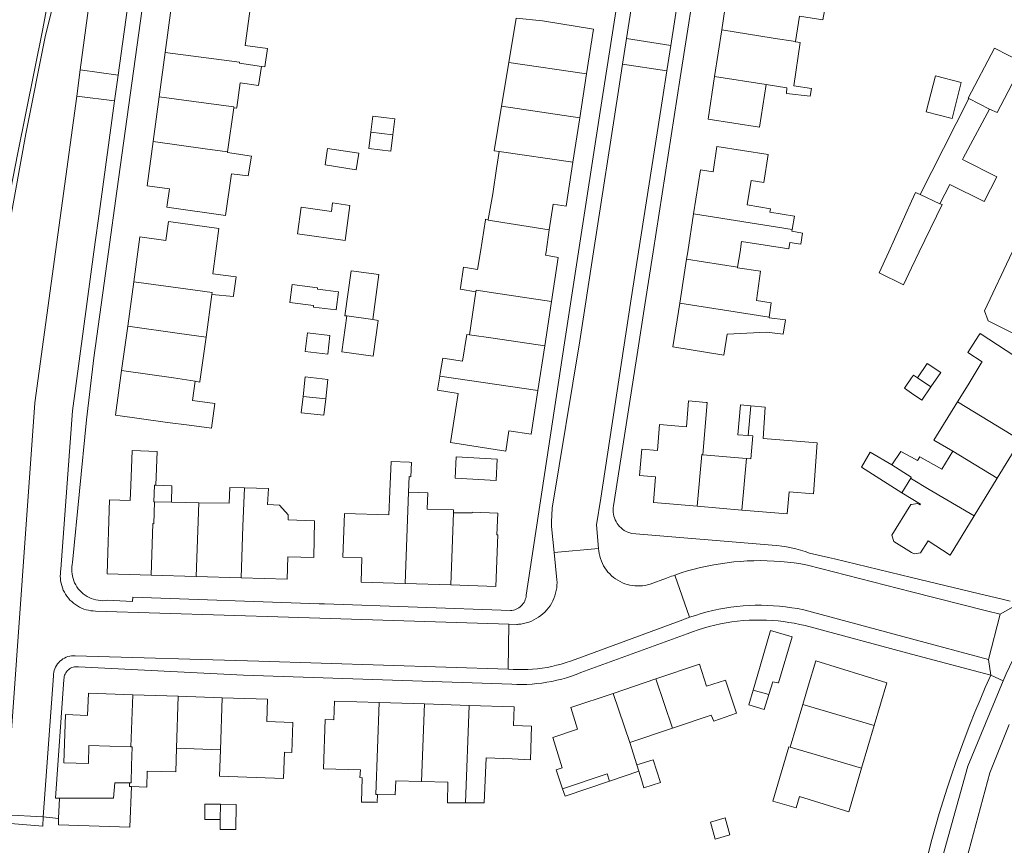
# Model space of a CAD drawing. Header units: metres. Extents: x 89888 to 94270, y 464165 to 468904.
# Tile 212 of 256: x 91880 to 92012, y 466920 to 467031. Entities that reach past the tile are written whole.
import ezdxf

# ---------------------------------------------------------------- set-up
doc = ezdxf.new("R2010")
doc.units = ezdxf.units.M
for name, color, linetype, lineweight in [('B_BEBOUWINGSGRENS_0', 251, 'CONTINUOUS', 13), ('B_OVERBOUWLIJN_LIJN_0', 251, 'CONTINUOUS', 13), ('B_TUSSENMUUR_0', 251, 'CONTINUOUS', 13), ('V_WEGGRENS_0', 251, 'CONTINUOUS', 13), ('W_WATERGRENS_0', 251, 'CONTINUOUS', 13)]:
    doc.layers.add(name, color=color, linetype=linetype, lineweight=lineweight)

# ---------------------------------------------------------------- blocks, each defined once
blk = doc.blocks.new('OGT_BLOK3_ACAD_1_FMEBLOCK34')
at = {"layer": 'W_WATERGRENS_0'}
for points in [[(0.45, 55.2), (-2.31, 39.52), (-5.96, 21.92), (-6.68, 17.78)], [(-6.68, -55.2), (-6.49, -53.84), (-6.06, -47.28), (-5.53, -41.67), (-5.39, -38.63), (-4.66, -29.44), (-4.14, -19.17), (-3.77, -13.07), (-3.5, -7.07), (-3.42, -5.25), (-2.92, -3.5), (-2.97, -3.07), (-3.16, -2.74), (-3.16, -2.54), (-2.8, -1.48), (-2.89, -0.85), (-2.64, 4.32), (-2.55, 6.47), (-2.51, 6.87), (-2.34, 7.06), (-2.1, 7.46), (-1.93, 7.65), (-1.96, 7.95), (-2.14, 8.42), (-2.2, 8.75), (-2.12, 9.25), (-1.44, 13.21), (-1, 15.66), (-0.64, 17.67), (1.49, 28.68), (4.88, 45.57), (6.68, 55.2)]]:
    blk.add_lwpolyline(points, dxfattribs=at)

msp = doc.modelspace()

# ---------------------------------------------------------------- linework, layer by layer
at = {"layer": 'B_BEBOUWINGSGRENS_0'}
for p, q in [((91975.43, 467035.63), (91974.53, 467029.75)), ((91974.53, 467029.75), (91973.57, 467023.5)), ((91899.89, 467026.74), (91899.09, 467020.79)), ((91945.97, 467025.38), (91945, 467019.5)), ((91955.51, 467017.97), (91956.42, 467023.86)), ((91899.09, 467020.79), (91898.28, 467014.79)), ((91908.24, 467013.41), (91909.1, 467019.28)), ((91954.58, 467012.03), (91955.51, 467017.97)), ((91924.01, 467001.5), (91924.66, 467006.22)), ((91969.82, 466998.99), (91968.9, 466993.09)), ((91976.65, 466997.84), (91976.66, 466997.92)), ((91927.72, 466990.9), (91928.56, 466996.93)), ((91895.67, 466995.98), (91894.86, 466990)), ((91905.38, 466988.55), (91906.17, 466994.27)), ((91922.84, 466992.19), (91923.15, 466994.61)), ((91941.57, 466994.61), (91940.71, 466988.87)), ((91950.79, 466987.38), (91951.71, 466993.34)), ((91894.86, 466990), (91894.05, 466984.06)), ((91949.87, 466981.41), (91950.79, 466987.38)), ((91921.43, 466980.26), (91921.72, 466982.89)), ((91980.36, 466979.18), (91978.45, 466979.34)), ((92011.49, 466969.62), (92014.62, 466974.73)), ((91977.84, 466972.28), (91971.99, 466972.78)), ((91938.92, 466972.49), (91938.77, 466969.63)), ((92008.4, 466964.57), (92011.49, 466969.62)), ((91913.75, 466968.27), (91910.51, 466968.35)), ((91935.12, 466967.68), (91932.52, 466967.76)), ((91904.4, 466966.35), (91900.76, 466966.42)), ((91971.26, 466965.87), (91977.24, 466965.35)), ((91898, 466956.65), (91904.03, 466956.47)), ((91904.03, 466956.47), (91910.06, 466956.29)), ((91932.06, 466955.52), (91938.19, 466955.32)), ((91981.08, 466949.2), (91979.29, 466943.06)), ((91965.7, 466942.71), (91959.99, 466940.78)), ((91979.29, 466943.06), (91978.76, 466941.23)), ((91986.15, 466941.73), (91985.42, 466939.28)), ((91895.54, 466940.6), (91901.64, 466940.4)), ((91901.64, 466940.4), (91907.54, 466940.2)), ((91934.66, 466939.36), (91928.6, 466939.55)), ((91940.66, 466939.17), (91934.66, 466939.36)), ((91985.42, 466939.28), (91983.7, 466933.58)), ((91962.22, 466934.19), (91967.93, 466936.12)), ((91993.3, 466930.77), (91994.98, 466936.49)), ((91907.29, 466933.21), (91901.39, 466933.41)), ((91963.15, 466931.2), (91962.22, 466934.19)), ((91963.43, 466930.33), (91963.82, 466929.07)), ((91885.6, 466924), (91885.73, 466926.72)), ((91905.19, 466923.88), (91907.28, 466923.86))]:
    msp.add_line(p, q, dxfattribs=at)
for points in [[(91912.81, 467024.86), (91913.26, 467024.8), (91913.6, 467027.25), (91910.62, 467027.67), (91911.47, 467033.9), (91903.04, 467035.02), (91902.68, 467032.44), (91900.7, 467032.71), (91899.89, 467026.74)], [(91984.43, 467028.21), (91984.95, 467031.6), (91988.11, 467031.12), (91988.54, 467033.5), (91985.43, 467033.93), (91985.45, 467034.07)], [(91950.52, 467030.96), (91946.96, 467031.34), (91945.97, 467025.38)], [(91956.42, 467023.86), (91957.36, 467029.86), (91950.52, 467030.96)], [(91980.5, 467022.44), (91983.27, 467022), (91983.21, 467021.2), (91986.42, 467020.86), (91986.59, 467021.89), (91984.22, 467022.24), (91985.06, 467028.07), (91984.42, 467028.14), (91984.43, 467028.21)], [(92010.44, 467019.1), (92011.46, 467018.67), (92014.97, 467025.32), (92011.1, 467027.28), (92007.61, 467020.6), (92007.68, 467020.57)], [(91909.1, 467019.28), (91909.47, 467019.24), (91909.49, 467019.35), (91909.93, 467022.64), (91912.42, 467022.3), (91912.81, 467024.86)], [(91973.57, 467023.5), (91972.7, 467017.78), (91979.62, 467016.69), (91980.5, 467022.44)], [(92003.2, 467023.57), (92001.97, 467018.77), (92005.44, 467017.89), (92006.67, 467022.68), (92003.2, 467023.57)], [(92007.68, 467020.57), (92004.27, 467013.84), (92001.15, 467007.69)], [(91945, 467019.5), (91944.01, 467013.54), (91944.69, 467013.43)], [(92003.81, 467006.44), (92005.15, 467009.01), (92009.72, 467006.73), (92011.45, 467010.04), (92006.83, 467012.36), (92006.92, 467012.53), (92010.44, 467019.1)], [(91930.44, 467015.66), (91930.7, 467017.84), (91927.75, 467018.2), (91927.48, 467016.02)], [(91927.48, 467016.02), (91927.22, 467013.84), (91930.17, 467013.48), (91930.44, 467015.66)], [(91898.28, 467014.79), (91897.48, 467008.85), (91900.46, 467008.44), (91900.12, 467005.96), (91907.99, 467004.88), (91908.77, 467010.47), (91911.03, 467010.16), (91911.47, 467012.83), (91908.23, 467013.33), (91908.24, 467013.41)], [(91921.68, 467013.85), (91921.34, 467011.66), (91925.52, 467011), (91925.86, 467013.2), (91921.68, 467013.85)], [(91980.77, 467013.06), (91973.9, 467014.13), (91973.37, 467010.71), (91971.69, 467010.98), (91970.77, 467005.07)], [(91944.69, 467013.43), (91944.35, 467011.16), (91943.82, 467007.77), (91943.22, 467004.34)], [(91983.98, 467003), (91984.29, 467004.77), (91980.99, 467005.31), (91981.08, 467005.77), (91977.97, 467006.28), (91978.48, 467009.56), (91980.19, 467009.27), (91980.77, 467013.06)], [(91951.41, 467002.94), (91951.93, 467006.38), (91953.66, 467006.11), (91954.58, 467012.03)], [(92001.15, 467007.69), (92000.53, 467007.95), (92000, 467006.78), (91996.94, 467000), (91995.66, 466997.16), (91998.9, 466995.58), (92000, 466997.85), (92001.04, 467000), (92004.09, 467006.33), (92003.81, 467006.44)], [(91924.66, 467006.22), (91922.33, 467006.54), (91922.18, 467005.41), (91918.12, 467005.97), (91917.63, 467002.38), (91924.01, 467001.5)], [(91943.22, 467004.34), (91942.87, 467004.37), (91942.85, 467004.27), (91942.16, 467000)], [(91970.77, 467005.07), (91969.98, 467000), (91969.82, 466998.99)], [(91909.43, 466996.63), (91906.26, 466997.04), (91907.09, 467003.13), (91900.34, 467004.04), (91899.99, 467001.53), (91896.49, 467002.01), (91895.67, 466995.98)], [(91950.89, 466999.52), (91950.97, 467000), (91951.41, 467002.94)], [(91976.66, 466997.92), (91976.99, 467000), (91977.2, 467001.37), (91983.54, 467000.39), (91983.67, 467001.22), (91985.15, 467001.01), (91985.38, 467002.5), (91983.93, 467002.75), (91983.98, 467003)], [(91942.16, 467000), (91941.77, 466997.6), (91939.92, 466997.92), (91939.48, 466995.18), (91939.45, 466994.98), (91941.57, 466994.61)], [(91951.71, 466993.34), (91952.62, 466999.24), (91950.89, 466999.52)], [(92017.99, 466997.78), (92013.5, 466999.96), (92009.78, 466992.07), (92010.26, 466990.72), (92013.85, 466988.97), (92022.86, 466984.58), (92025.14, 466989.56), (92022.11, 466991.03), (92023.98, 466994.85), (92017.99, 466997.78)], [(91980.92, 466991.21), (91981.17, 466993.17), (91979.18, 466993.47), (91979.74, 466997.41), (91976.65, 466997.84)], [(91906.17, 466994.27), (91909.04, 466994), (91909.06, 466994.13), (91909.43, 466996.63)], [(91928.56, 466996.93), (91924.82, 466997.45), (91923.98, 466991.42), (91924.24, 466991.39)], [(91923.15, 466994.61), (91920.32, 466994.96), (91920.34, 466995.15), (91916.9, 466995.59), (91916.6, 466993.19), (91919.8, 466992.78), (91919.78, 466992.57), (91922.84, 466992.19)], [(91968.9, 466993.09), (91967.99, 466987.24), (91974.83, 466986.14), (91975.26, 466988.94), (91980.56, 466989.21), (91982.79, 466988.94), (91983.07, 466990.87), (91980.91, 466991.15), (91980.92, 466991.21)], [(91924.24, 466991.39), (91923.57, 466986.6), (91927.79, 466986.01), (91928.45, 466990.8), (91927.72, 466990.9)], [(91903.92, 466982.63), (91904.55, 466982.53), (91904.56, 466982.6), (91905.38, 466988.55)], [(91921.97, 466988.77), (91918.96, 466989.11), (91918.68, 466986.64)], [(91918.68, 466986.64), (91921.69, 466986.27), (91921.97, 466988.77)], [(91940.71, 466988.87), (91940.33, 466988.91), (91939.78, 466985.32), (91937.11, 466985.72), (91936.77, 466983.66), (91936.71, 466983.32)], [(92014.62, 466974.73), (92017.77, 466979.87), (92015.93, 466981.08), (92017.56, 466983.56), (92017.46, 466983.62), (92009.19, 466989.04), (92008.97, 466988.71), (92007.53, 466986.51), (92009.46, 466985.24), (92009.35, 466985.04)], [(92002.6, 466981.87), (92003.91, 466983.79), (92002.11, 466985.02), (92000.8, 466983.1)], [(92009.35, 466985.04), (92007.59, 466982.17), (92006.18, 466979.89)], [(91894.05, 466984.06), (91893.23, 466978.07), (91900.2, 466977.11), (91903.11, 466976.73), (91906.12, 466976.34), (91906.53, 466979.65), (91903.57, 466980.06), (91903.92, 466982.63)], [(91921.72, 466982.89), (91918.68, 466983.21), (91918.39, 466980.59)], [(91936.71, 466983.32), (91936.41, 466981.44), (91939.2, 466981), (91938.16, 466974.43), (91945.57, 466973.25), (91946, 466975.99), (91948.96, 466975.52), (91949.87, 466981.41)], [(92000.8, 466983.1), (92000.25, 466983.47), (92000, 466983.11), (91999.04, 466981.7), (92000, 466981.04), (92001.38, 466980.09), (92002.6, 466981.87)], [(91918.39, 466980.59), (91918.15, 466978.42), (91921.19, 466978.09), (91921.43, 466980.26)], [(91971.99, 466972.78), (91972.59, 466979.78), (91972.46, 466979.79), (91970.1, 466979.99), (91969.8, 466976.51), (91966.21, 466976.82), (91965.91, 466973.33), (91963.82, 466973.51), (91963.52, 466969.99), (91965.67, 466969.81)], [(91978.45, 466979.34), (91977.05, 466979.46), (91976.71, 466975.47), (91978.1, 466975.35)], [(91977.24, 466965.35), (91983.33, 466964.84), (91983.59, 466967.82), (91986.84, 466967.55), (91987.35, 466974.36), (91980.11, 466974.96), (91980.36, 466979.18)], [(92006.18, 466979.89), (92003, 466974.74), (92005.54, 466973.27)], [(91978.1, 466975.35), (91978.7, 466975.3), (91978.44, 466972.23), (91977.84, 466972.28)], [(91898.65, 466968.68), (91898.82, 466973.23), (91895.46, 466973.33), (91895.29, 466968.67), (91895.21, 466966.65), (91892.43, 466966.73), (91892.1, 466956.83), (91898, 466956.65)], [(91997.33, 466971.41), (91994.44, 466973.12), (91993.28, 466971.1), (91998.69, 466967.69)], [(92005.54, 466973.27), (92004.04, 466970.83), (92001.1, 466972.51), (92000.81, 466972.01), (92000, 466972.45), (91998.56, 466973.23), (91997.33, 466971.41)], [(91932.52, 466967.76), (91932.6, 466969.84), (91932.82, 466969.83), (91932.92, 466971.76), (91932.67, 466971.77), (91930.22, 466971.89), (91930.02, 466967.84), (91929.91, 466964.7), (91923.92, 466964.89), (91923.73, 466959.04), (91926.28, 466958.96), (91926.16, 466955.71), (91932.06, 466955.52)], [(91938.77, 466969.63), (91944.27, 466969.33), (91944.42, 466972.2), (91938.92, 466972.49)], [(91900.76, 466966.42), (91900.8, 466968.62), (91898.65, 466968.68)], [(91965.67, 466969.81), (91965.37, 466966.37), (91971.26, 466965.87)], [(91910.51, 466968.35), (91908.55, 466968.4), (91908.46, 466966.28), (91904.4, 466966.35)], [(91919.94, 466963.93), (91916.39, 466964.03), (91916.37, 466964.71), (91915.22, 466966.03), (91913.62, 466966.1), (91913.75, 466968.27)], [(91938.55, 466965), (91938.57, 466965.38), (91935.04, 466965.5), (91935.12, 466967.68)], [(91998.69, 466967.69), (92001.18, 466966.16), (92001.11, 466966.04), (92000.81, 466966.22), (92000, 466966.1), (91999.88, 466966.09), (91997.37, 466961.99), (91997.61, 466961.14), (92000, 466959.68), (92000.34, 466959.47), (92001.21, 466959.64), (92002.24, 466961.22), (92005.17, 466959.3), (92008.4, 466964.57)], [(91938.19, 466955.32), (91944.26, 466955.12), (91944.51, 466962.02), (91944.38, 466962.02), (91944.49, 466964.96), (91941.09, 466965.07), (91941.08, 466964.98), (91938.55, 466965)], [(91910.06, 466956.29), (91916.23, 466956.1), (91916.34, 466959.1), (91919.84, 466958.98), (91919.94, 466963.93)], [(91980.85, 466940.62), (91981.38, 466942.34), (91982.06, 466942.21), (91982.17, 466942.18), (91983.97, 466948.35), (91981.08, 466949.2)], [(91994.98, 466936.49), (91996.66, 466942.18), (91987.15, 466945.13), (91986.15, 466941.73)], [(91972.48, 466941.76), (91971.57, 466944.7), (91965.7, 466942.71)], [(91967.93, 466936.12), (91973.11, 466937.87), (91973.5, 466937.05), (91976.54, 466938.13), (91975.06, 466942.56), (91972.48, 466941.76)], [(91978.76, 466941.23), (91978.18, 466939.26), (91980.23, 466938.63), (91980.85, 466940.62)], [(91895.29, 466933.62), (91889.67, 466933.81), (91889.59, 466931.37), (91886.28, 466931.48), (91886.5, 466937.93), (91889.48, 466937.83), (91889.6, 466940.8), (91895.54, 466940.6)], [(91907.54, 466940.2), (91913.63, 466939.99), (91913.52, 466937.01)], [(91928.6, 466939.55), (91922.59, 466939.73), (91922.5, 466937.24), (91921.35, 466937.28), (91921.11, 466930.65), (91926.07, 466930.54), (91926.02, 466929.49), (91926.33, 466929.46), (91926.24, 466926.21)], [(91959.99, 466940.78), (91954.32, 466938.87), (91955.2, 466936), (91951.89, 466934.88), (91953.15, 466930.78), (91952.34, 466930.53), (91953.19, 466927.99), (91959.16, 466929.97), (91959.49, 466929.01), (91963.43, 466930.33)], [(91946.6, 466936.48), (91946.69, 466938.98), (91940.66, 466939.17)], [(91913.52, 466937.01), (91917, 466936.89), (91916.86, 466932.86), (91915.9, 466932.9), (91915.78, 466929.38), (91907.19, 466929.67), (91907.29, 466933.21)], [(91940.19, 466926.11), (91942.68, 466926.11), (91942.94, 466932.12), (91946.44, 466932.01), (91948.88, 466931.87), (91949.04, 466936.4), (91946.6, 466936.48)], [(91895.12, 466928.79), (91895.33, 466928.79), (91895.39, 466931.12), (91895.48, 466933.61), (91895.29, 466933.62)], [(91901.39, 466933.41), (91901.32, 466930.24), (91897.49, 466930.34), (91897.43, 466928.22), (91895.37, 466928.28)], [(91983.7, 466933.58), (91983.55, 466933.62), (91981.4, 466926.31), (91984.54, 466925.41), (91984.95, 466926.95), (91991.57, 466924.9), (91993.3, 466930.77)], [(91963.82, 466929.07), (91964.11, 466928.12), (91966.32, 466928.81), (91965.36, 466931.89), (91963.15, 466931.2)], [(91928.35, 466927.2), (91930.75, 466927.17), (91930.83, 466929.06), (91934.29, 466928.96)], [(91934.29, 466928.96), (91937.81, 466928.86), (91937.74, 466926.12), (91940.19, 466926.11)], [(91895.37, 466928.28), (91895.17, 466922.82), (91885.56, 466923.14), (91885.6, 466924)], [(91885.73, 466926.72), (91892.96, 466926.71), (91893.13, 466928.8), (91895.12, 466928.79)], [(91926.24, 466926.21), (91928.12, 466926.17), (91928.33, 466926.16), (91928.35, 466927.2)], [(91907.3, 466925.91), (91905.2, 466925.93), (91905.19, 466923.88)], [(91907.28, 466923.86), (91907.27, 466922.53), (91909.36, 466922.51), (91909.39, 466925.89), (91907.3, 466925.91)], [(91973.03, 466923.5), (91973.65, 466921.24), (91975.61, 466921.83), (91974.99, 466924.08), (91973.03, 466923.5)]]:
    msp.add_lwpolyline(points, dxfattribs=at)
at = {"layer": 'B_OVERBOUWLIJN_LIJN_0'}
msp.add_lwpolyline([(91953.19, 466927.99), (91953.53, 466926.99), (91959.49, 466929.01)], dxfattribs=at)
at = {"layer": 'B_TUSSENMUUR_0'}
for p, q in [((91945.97, 467025.38), (91956.42, 467023.86)), ((91980.5, 467022.44), (91973.57, 467023.5)), ((92007.68, 467020.57), (92010.44, 467019.1)), ((91945, 467019.5), (91955.51, 467017.97)), ((91927.48, 467016.02), (91930.44, 467015.66)), ((91944.69, 467013.43), (91954.58, 467012.03)), ((92001.15, 467007.69), (92003.81, 467006.44)), ((91970.77, 467005.07), (91983.98, 467003)), ((91976.66, 466997.92), (91969.82, 466998.99)), ((91980.92, 466991.21), (91968.9, 466993.09)), ((91924.24, 466991.39), (91927.72, 466990.9)), ((91936.71, 466983.32), (91949.87, 466981.41)), ((92000.8, 466983.1), (92002.6, 466981.87)), ((91918.39, 466980.59), (91921.43, 466980.26)), ((91978.1, 466975.35), (91978.45, 466979.34)), ((92006.18, 466979.89), (92014.62, 466974.73)), ((92005.54, 466973.27), (92011.49, 466969.62)), ((91977.24, 466965.35), (91977.84, 466972.28)), ((91998.69, 466967.69), (91999.89, 466969.64)), ((91932.52, 466967.76), (91932.06, 466955.52)), ((91898.48, 466966.46), (91900.76, 466966.42)), ((91904.03, 466956.47), (91904.4, 466966.35)), ((91938.19, 466955.32), (91938.55, 466965)), ((91965.7, 466942.71), (91967.93, 466936.12)), ((91978.76, 466941.23), (91980.85, 466940.62)), ((91895.29, 466933.62), (91895.54, 466940.6)), ((91901.64, 466940.4), (91901.39, 466933.41)), ((91907.29, 466933.21), (91907.54, 466940.2)), ((91959.99, 466940.78), (91962.22, 466934.19)), ((91934.29, 466928.96), (91934.66, 466939.36)), ((91940.19, 466926.11), (91940.66, 466939.17)), ((91985.42, 466939.28), (91994.98, 466936.49)), ((91963.15, 466931.2), (91963.43, 466930.33)), ((91907.28, 466923.86), (91907.3, 466925.91))]:
    msp.add_line(p, q, dxfattribs=at)
for points in [[(91974.53, 467029.75), (91981.45, 467028.66), (91984.43, 467028.21)], [(91899.89, 467026.74), (91909.88, 467025.4), (91909.87, 467025.31), (91912.81, 467024.86)], [(91899.09, 467020.79), (91906.08, 467019.82), (91909.12, 467019.41), (91909.1, 467019.28)], [(91898.28, 467014.79), (91905.27, 467013.82), (91908.24, 467013.41)], [(91943.22, 467004.34), (91943.2, 467004.22), (91951.41, 467002.94)], [(91895.67, 466995.98), (91902.63, 466995.01), (91906.2, 466994.52), (91906.17, 466994.27)], [(91951.71, 466993.34), (91944.81, 466994.35), (91941.6, 466994.85), (91941.57, 466994.61)], [(91894.86, 466990), (91901.82, 466989.04), (91905.38, 466988.55)], [(91940.71, 466988.87), (91943.89, 466988.39), (91950.79, 466987.38)], [(91894.05, 466984.06), (91901.01, 466983.09), (91903.92, 466982.63)], [(91971.26, 466965.87), (91971.86, 466972.79), (91971.99, 466972.78)], [(91999.89, 466969.64), (91999.96, 466969.75), (91997.33, 466971.41)], [(91898.65, 466968.68), (91898.45, 466968.68), (91898.36, 466966.47), (91898.48, 466966.46)], [(91999.89, 466969.64), (92000, 466969.57), (92002.37, 466968.1), (92008.4, 466964.57)], [(91910.06, 466956.29), (91910.32, 466963.18), (91910.51, 466968.35)], [(91898, 466956.65), (91898.25, 466963.54), (91898.39, 466963.53), (91898.48, 466966.46)], [(91928.6, 466939.55), (91928.15, 466927.21), (91928.35, 466927.2)], [(91983.7, 466933.58), (91986.64, 466932.71), (91993.3, 466930.77)], [(91895.12, 466928.79), (91895.1, 466928.29), (91895.37, 466928.28)]]:
    msp.add_lwpolyline(points, dxfattribs=at)
at = {"layer": 'V_WEGGRENS_0'}
for p, q in [((91888.49, 467024.39), (91890.54, 467039.53)), ((91895.76, 467039.53), (91893.58, 467023.7)), ((91961.76, 467028.59), (91963.45, 467039.53)), ((91969.54, 467039.53), (91967.7, 467027.64)), ((91961.76, 467028.59), (91961.22, 467025.14)), ((91967.7, 467027.64), (91961.76, 467028.59)), ((91967.18, 467024.27), (91967.7, 467027.64)), ((91888.02, 467020.88), (91888.49, 467024.39)), ((91893.58, 467023.7), (91888.49, 467024.39)), ((91961.22, 467025.14), (91967.18, 467024.27)), ((91893.11, 467020.23), (91893.58, 467023.7)), ((91888.02, 467020.88), (91893.11, 467020.23)), ((91958.02, 466960.2), (91957.74, 466963.36)), ((91952.06, 466959.68), (91958.02, 466960.2)), ((91970.22, 466950.98), (91968.25, 466956.64)), ((92011.87, 466951.41), (92014.35, 466952.77)), ((92011.87, 466951.41), (92010.33, 466945.33)), ((91945.9, 466944.03), (91946, 466950.06)), ((92010.62, 466943.21), (92010.33, 466945.33)), ((92010.62, 466943.21), (92012.3, 466942.48)), ((91878.47, 466924.51), (91883.52, 466924.22)), ((91883.52, 466924.22), (91885.6, 466924))]:
    msp.add_line(p, q, dxfattribs=at)
for points in [[(91886.44, 467039.53), (91883.8, 467028.82), (91881.22, 467015.8), (91878.36, 467000), (91877.95, 466998.12), (91877.31, 466994.42), (91877.18, 466993.23), (91877.05, 466991.93), (91876.82, 466990.81), (91876.49, 466986.28), (91876.3, 466981.01), (91875.79, 466974.82), (91875.23, 466966.37), (91875.1, 466957.85), (91874.63, 466950.23), (91874.12, 466945.1), (91873.65, 466939.4), (91873.19, 466932.48), (91872.56, 466926.62), (91872.22, 466924.78)], [(91888.45, 466954.56), (91888.24, 466954.8), (91888.06, 466955.05), (91887.9, 466955.32), (91887.75, 466955.6), (91887.63, 466955.88), (91887.53, 466956.18), (91887.45, 466956.48), (91887.4, 466956.79), (91887.37, 466957.1), (91887.36, 466957.42), (91887.38, 466957.73), (91887.42, 466958.04), (91887.48, 466958.35), (91889.32, 466977.46), (91890.32, 466985.78), (91892.28, 467000), (91893.4, 467008.11), (91897.23, 467035.85), (91897.37, 467036.9), (91897.74, 467039.53)], [(91960.5, 466963.58), (91960.36, 466963.81), (91960.24, 466964.05), (91960.14, 466964.3), (91960.06, 466964.56), (91960.01, 466964.83), (91959.97, 466965.1), (91959.96, 466965.37), (91959.97, 466965.64), (91960.01, 466965.91), (91963.06, 466985.39), (91963.2, 466986.24), (91964.24, 466992.89), (91965.35, 467000), (91968.98, 467023.31), (91971.49, 467039.53)], [(91960.45, 467033.07), (91958.25, 467018.82), (91955.32, 467000), (91953.43, 466987.79), (91948.32, 466953.94), (91948.29, 466953.74), (91948.25, 466953.54), (91948.19, 466953.35), (91948.12, 466953.16), (91948.02, 466952.98), (91947.91, 466952.82), (91947.79, 466952.66), (91947.65, 466952.51)], [(91961.22, 467025.14), (91960.68, 467021.61), (91957.34, 467000), (91955.49, 466988.05), (91951.78, 466965.6), (91951.7, 466963.78), (91951.72, 466963.15), (91952.06, 466959.68)], [(91967.18, 467024.27), (91966.59, 467020.51), (91963.39, 467000), (91962.31, 466993.12), (91958.3, 466966.97), (91957.74, 466963.36)], [(91878.47, 466924.51), (91880.69, 466955.9), (91882.42, 466979.72), (91885.18, 467000), (91886.11, 467006.81), (91888.02, 467020.88)], [(91893.11, 467020.23), (91891.16, 467006.06), (91890.34, 467000), (91887.44, 466978.66), (91885.9, 466957.45), (91885.85, 466957.14), (91885.83, 466956.82), (91885.82, 466956.5), (91885.84, 466956.18), (91885.87, 466955.86), (91885.93, 466955.54), (91886.01, 466955.23), (91886.11, 466954.93), (91886.23, 466954.63), (91886.37, 466954.34), (91886.53, 466954.07), (91886.71, 466953.8), (91886.91, 466953.54)], [(92013.24, 466953.14), (92011.96, 466953.44), (92009.1, 466954.13), (92000, 466956.31), (91989.66, 466958.8), (91988.87, 466958.99), (91986.32, 466959.6), (91985.71, 466959.81), (91985.1, 466960), (91984.48, 466960.17), (91983.85, 466960.31), (91983.21, 466960.43), (91982.58, 466960.53), (91981.94, 466960.61), (91981.3, 466960.66), (91962.46, 466962.22), (91962.2, 466962.29), (91961.94, 466962.38), (91961.7, 466962.5), (91961.46, 466962.63), (91961.24, 466962.79), (91961.03, 466962.96), (91960.83, 466963.15), (91960.66, 466963.36), (91960.5, 466963.58)], [(91947.61, 466950.08), (91947.97, 466950.14), (91948.32, 466950.23), (91948.67, 466950.34), (91949.01, 466950.47), (91949.35, 466950.62), (91949.67, 466950.8), (91949.98, 466950.99), (91950.27, 466951.21), (91950.55, 466951.44), (91950.82, 466951.69), (91951.07, 466951.96), (91951.3, 466952.24), (91951.51, 466952.54), (91951.7, 466952.85), (91951.87, 466953.18), (91952.02, 466953.51), (91952.15, 466953.85), (91952.26, 466954.2), (91952.34, 466954.56), (91952.4, 466954.92), (91952.43, 466955.28), (91952.45, 466955.65), (91952.43, 466956.01), (91952.06, 466959.68)], [(91958.02, 466960.2), (91958.05, 466959.86), (91958.1, 466959.52), (91958.18, 466959.18), (91958.27, 466958.85), (91958.39, 466958.52), (91958.53, 466958.21), (91958.69, 466957.9), (91958.87, 466957.6), (91959.07, 466957.32), (91959.28, 466957.05), (91959.51, 466956.79), (91959.76, 466956.55), (91960.03, 466956.33), (91960.3, 466956.12), (91960.59, 466955.94), (91960.9, 466955.77), (91961.21, 466955.62), (91961.53, 466955.49), (91961.86, 466955.39), (91962.19, 466955.3), (91962.53, 466955.24), (91962.88, 466955.2), (91963.22, 466955.18), (91963.57, 466955.18), (91963.91, 466955.21), (91964.25, 466955.26), (91964.59, 466955.33), (91964.92, 466955.42), (91967.12, 466956.22), (91967.34, 466956.31), (91967.57, 466956.4), (91967.79, 466956.48), (91968.02, 466956.56), (91968.25, 466956.64)], [(91968.25, 466956.64), (91969.1, 466956.93), (91969.96, 466957.2), (91970.83, 466957.44), (91971.71, 466957.66), (91972.59, 466957.85), (91973.47, 466958.03), (91974.36, 466958.17), (91975.25, 466958.3), (91976.15, 466958.4), (91977.05, 466958.48), (91977.95, 466958.54), (91978.85, 466958.57), (91979.75, 466958.58), (91980.65, 466958.57), (91981.55, 466958.53), (91982.45, 466958.47), (91983.35, 466958.38), (91984.24, 466958.27), (91985.13, 466958.14), (91986.02, 466957.98), (92000, 466954.41), (92010.03, 466951.86), (92011.87, 466951.41)], [(91947.65, 466952.51), (91947.49, 466952.38), (91947.33, 466952.26), (91947.16, 466952.16), (91946.97, 466952.07), (91946.79, 466952), (91946.59, 466951.95), (91946.39, 466951.91), (91946.19, 466951.9), (91921.24, 466952.77), (91920.63, 466952.79), (91920.53, 466952.79), (91895.54, 466953.66), (91895.5, 466953.11), (91892.13, 466953.26), (91891.82, 466953.22), (91891.51, 466953.21), (91891.2, 466953.22), (91890.88, 466953.26), (91890.58, 466953.32), (91890.27, 466953.4), (91889.98, 466953.5), (91889.69, 466953.63), (91889.42, 466953.78), (91889.15, 466953.94), (91888.9, 466954.13), (91888.67, 466954.34), (91888.45, 466954.56)], [(91886.91, 466953.54), (91887.12, 466953.3), (91887.35, 466953.08), (91887.59, 466952.87), (91887.85, 466952.68), (91888.11, 466952.5), (91888.39, 466952.35), (91888.68, 466952.21), (91888.98, 466952.09), (91889.29, 466951.99), (91889.6, 466951.92), (91889.91, 466951.86), (91890.23, 466951.83), (91890.55, 466951.82), (91916.43, 466950.99), (91946, 466950.06)], [(92010.33, 466945.33), (92000, 466948.09), (91985.53, 466951.97), (91984.72, 466952.14), (91983.92, 466952.27), (91983.11, 466952.38), (91982.3, 466952.47), (91981.48, 466952.54), (91980.66, 466952.58), (91979.85, 466952.6), (91979.03, 466952.59), (91978.21, 466952.56), (91977.4, 466952.51), (91976.58, 466952.43), (91975.77, 466952.33), (91974.96, 466952.21), (91974.16, 466952.06), (91973.36, 466951.89), (91972.57, 466951.7), (91971.78, 466951.48), (91971, 466951.24), (91970.22, 466950.98)], [(92012.3, 466942.48), (92012.68, 466943.41), (92016.54, 466951.51)], [(91886.91, 466943.95), (91887.06, 466944.06), (91887.21, 466944.16), (91887.38, 466944.23), (91887.55, 466944.29), (91887.73, 466944.33), (91887.92, 466944.35), (91888.1, 466944.35), (91888.28, 466944.33), (91910.41, 466943.21), (91946.38, 466942.01), (91947.06, 466941.98), (91947.73, 466941.97), (91948.41, 466941.99), (91949.09, 466942.03), (91949.76, 466942.09), (91950.43, 466942.17), (91951.1, 466942.27), (91951.76, 466942.39), (91952.43, 466942.54), (91953.08, 466942.7), (91953.73, 466942.88), (91954.38, 466943.09), (91955.02, 466943.31), (91955.65, 466943.56), (91969.9, 466948.78), (91970.63, 466949.05), (91971.36, 466949.3), (91972.1, 466949.54), (91972.85, 466949.74), (91973.6, 466949.93), (91974.36, 466950.1), (91975.12, 466950.24), (91975.89, 466950.36), (91976.66, 466950.46), (91977.43, 466950.53), (91978.21, 466950.58), (91978.98, 466950.61), (91979.76, 466950.61), (91980.54, 466950.59), (91981.31, 466950.55), (91982.09, 466950.49), (91982.82, 466950.41), (91983.55, 466950.3), (91984.27, 466950.18), (91985, 466950.03), (91985.71, 466949.87), (92000, 466946.05), (92010.62, 466943.21)], [(91970.22, 466950.98), (91970.04, 466950.91), (91969.86, 466950.85), (91969.68, 466950.78), (91969.5, 466950.71), (91969.32, 466950.64), (91954.88, 466945.34), (91954.26, 466945.11), (91953.65, 466944.9), (91953.02, 466944.71), (91952.39, 466944.55), (91951.75, 466944.4), (91951.11, 466944.27), (91950.46, 466944.17), (91949.82, 466944.09), (91949.17, 466944.02), (91948.51, 466943.98), (91947.86, 466943.96), (91947.21, 466943.96), (91946.55, 466943.99), (91945.9, 466944.03)], [(91946, 466950.06), (91947.05, 466950.03), (91947.16, 466950.03), (91947.28, 466950.04), (91947.39, 466950.05), (91947.5, 466950.06), (91947.61, 466950.08)], [(91885.78, 466945.09), (91885.61, 466944.91), (91885.45, 466944.72), (91885.31, 466944.52), (91885.19, 466944.31), (91885.09, 466944.08), (91885.01, 466943.85), (91884.95, 466943.61), (91884.91, 466943.36), (91884.89, 466943.12), (91883.52, 466924.22)], [(91886.84, 466945.71), (91886.61, 466945.62), (91886.39, 466945.52), (91886.17, 466945.39), (91885.97, 466945.25), (91885.78, 466945.09)], [(91945.9, 466944.03), (91912.43, 466945.09), (91887.82, 466945.83), (91887.57, 466945.83), (91887.32, 466945.81), (91887.08, 466945.77), (91886.84, 466945.71)], [(91885.73, 466926.72), (91885.2, 466926.74), (91886.31, 466942.66), (91886.32, 466942.85), (91886.35, 466943.03), (91886.4, 466943.2), (91886.47, 466943.37), (91886.55, 466943.54), (91886.66, 466943.69), (91886.78, 466943.83), (91886.91, 466943.95)], [(92012.3, 466942.48), (92011.74, 466941.15), (92007.54, 466931.03), (92003.72, 466917.22), (92003.04, 466914.13), (92000.01, 466898.42), (92000, 466898.34), (91998.51, 466889.03), (91997.09, 466879.62), (91995.69, 466868.11), (91995.45, 466865.4)], [(92010.62, 466943.21), (92009.89, 466941.56), (92009.18, 466939.91), (92008.49, 466938.24), (92007.82, 466936.57), (92007.17, 466934.89), (92006.54, 466933.2), (92005.94, 466931.51), (92005.35, 466929.8), (92004.78, 466928.09), (92004.24, 466926.38), (92003.71, 466924.66), (92003.21, 466922.93), (92002.73, 466921.19), (92002.26, 466919.45), (92001.82, 466917.7), (92001.08, 466914.53), (92000, 466908.9), (91998.07, 466898.82), (91996.45, 466889.38)], [(92011.88, 466916.44), (92010.44, 466915.85), (92008.94, 466915.65), (92006.76, 466916.2), (92010.49, 466930.12), (92013.07, 466936.59)], [(91883.52, 466924.22), (91883.5, 466922.98), (91872.05, 466923.9)]]:
    msp.add_lwpolyline(points, dxfattribs=at)

# ---------------------------------------------------------------- block references
at = {"layer": 'W_WATERGRENS_0'}
msp.add_blockref('OGT_BLOK3_ACAD_1_FMEBLOCK34', (91878.58, 466984.34), dxfattribs=at)

doc.saveas('drawing.dxf')
